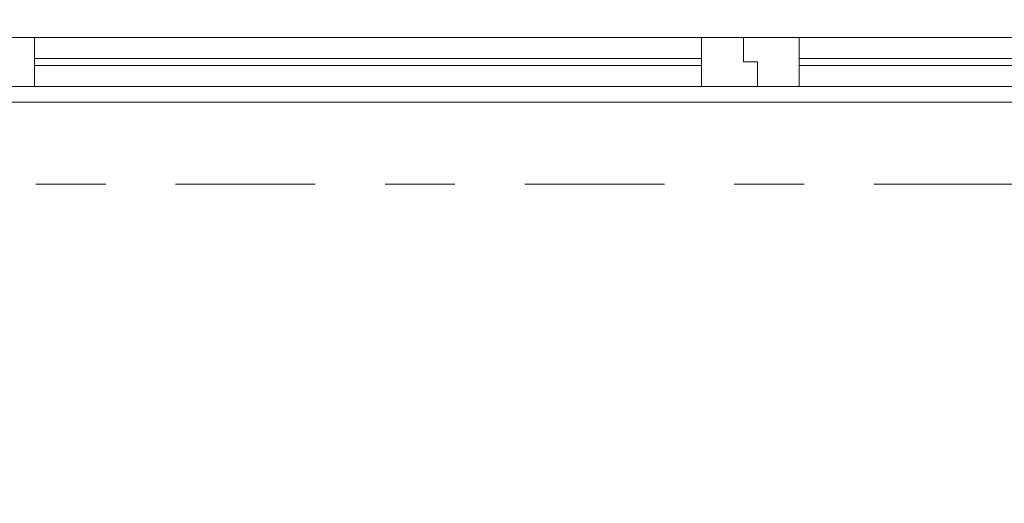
# Model space of a CAD drawing. Header units: metres. Extents: x -167 to 233, y -155 to 122.
# Tile 195 of 215: x 55.301 to 56.711, y 43.133 to 43.825. Entities that reach past the tile are written whole.
import ezdxf
from ezdxf.enums import TextEntityAlignment as Align

# ---------------------------------------------------------------- set-up
doc = ezdxf.new("R2010")
doc.units = ezdxf.units.M
doc.header["$MEASUREMENT"] = 0
doc.linetypes.add('Raster', pattern=[0.4, 0.2, -0.1, 0, -0.1])
for name, color, linetype in [('10 Wand außen', 7, 'Continuous'), ('90 Achsraster', 7, 'Continuous'), ('94 Genehmigungsplanung Bemaßung', 7, 'Continuous')]:
    doc.layers.add(name, color=color, linetype=linetype)
doc.styles.add('ERSTELLTER_STIL_1', font='arial.ttf')
doc.styles.add('ERSTELLTER_STIL_2', font='arial.ttf')
doc.dimstyles.new('ERSTELLTER_STIL__2', dxfattribs={"dimtxt": 0.25, "dimasz": 0.19, "dimexe": 0.18, "dimexo": 0.1, "dimgap": 0, "dimtad": 1, "dimzin": 0, "dimdsep": 46, "dimtxsty": 'ERSTELLTER_STIL_1', "dimblk": 'ARROWHEAD_6', "dimblk1": 'ARROWHEAD_6', "dimblk2": 'ARROWHEAD_6', "dimcen": 0.09, "dimclrd": 7, "dimclre": 7, "dimclrt": 7, "dimazin": 0, "dimtfac": 1, "dimtdec": 4, "dimtmove": 0, "dimatfit": 3, "dimfxl": 1, "dimtolj": 1, "dimtzin": 0, "dimarcsym": 0})

# ---------------------------------------------------------------- blocks, each defined once
blk = doc.blocks.new('4-Flügelfenster 27_3')
at = {"layer": '10 Wand außen', "color": 7, "linetype": 'Continuous', "lineweight": 13}
blk.add_line((-2.2375, 0.0625), (2.2375, 0.0625), dxfattribs=at)
at = {"layer": '10 Wand außen', "color": 7, "linetype": 'Continuous', "lineweight": 18}
for p, q in [((-2.11, 0.04), (-1.165, 0.04)), ((-1.165, -0.03), (-1.165, 0.04)), ((-1.165, 0.04), (-1.105, 0.04)), ((-1.105, 0.04), (-1.105, 0.005)), ((-1.105, 0.005), (-1.105, 0.04)), ((-1.105, 0.04), (-1.025, 0.04)), ((-1.025, 0.04), (-0.07, 0.04)), ((-1.025, 0.04), (-1.025, -0.03)), ((-0.07, -0.03), (-0.07, 0.04)), ((-0.07, 0.04), (0.01, 0.04)), ((-2.11, 0.01), (-1.165, 0.01)), ((-1.105, 0.005), (-1.085, 0.005)), ((-1.085, 0.005), (-1.105, 0.005)), ((-1.085, 0.005), (-1.085, -0.03)), ((-1.085, -0.03), (-1.085, 0.005)), ((-1.025, 0.01), (-0.07, 0.01)), ((-1.165, 0), (-2.11, 0)), ((-0.07, 0), (-1.025, 0)), ((-1.165, -0.03), (-2.11, -0.03)), ((-1.085, -0.03), (-1.165, -0.03)), ((-1.025, -0.03), (-1.085, -0.03)), ((-0.07, -0.03), (-1.025, -0.03)), ((-0.01, -0.03), (-0.07, -0.03))]:
    blk.add_line(p, q, dxfattribs=at)
blk = doc.blocks.new('Standard-Rastermarker_139')
at = {"layer": '90 Achsraster', "color": 14, "linetype": 'Raster', "lineweight": 18, "true_color": 0xa80000}
blk.add_line((1, 0), (45.4427, 0), dxfattribs=at)
at = {"layer": '90 Achsraster', "color": 14, "lineweight": 18, "true_color": 0xa80000, "style": 'ERSTELLTER_STIL_2'}
for tag, p in [('AC_MarkerText_1_0', (-0.35, 0.15)), ('AC_MarkerText_1_1', (46.7927, 0.15))]:
    blk.add_attdef(tag, text='', height=0.3, dxfattribs=at).set_placement(p, align=Align.TOP_CENTER)
blk = doc.blocks.new('*D249', base_point=(27236.1321, 33357.279))
at = {"layer": '94 Genehmigungsplanung Bemaßung', "color": 7, "linetype": 'Continuous', "lineweight": 13}
for p, q in [((54.7864, 43.7397), (54.5864, 43.9397)), ((54.8739, 43.8397), (54.4989, 43.8397)), ((54.6864, 28.1797), (54.6864, 43.8397)), ((54.5864, 28.2797), (54.7864, 28.0797)), ((54.8739, 28.1797), (54.4989, 28.1797)), ((54.6864, 28.0297), (54.6864, 28.1797))]:
    blk.add_line(p, q, dxfattribs=at)
at = {"layer": '94 Genehmigungsplanung Bemaßung', "color": 7, "lineweight": 13, "char_height": 0.25, "attachment_point": 7, "rotation": 90, "style": 'ERSTELLTER_STIL_1'}
for s, insert in [('\\A1;{\\pql;\\fArial|b0|i0|c0|p0;\\W1.000000;16}', (54.6364, 43.3583)), ('\\A1;{\\pql;\\fArial|b0|i0|c0|p0;\\W1.000000;15,66}', (54.6364, 35.39))]:
    blk.add_mtext(s, dxfattribs=dict(at, insert=insert))
blk = doc.blocks.new('ARROWHEAD_6')
at = {"color": 0, "linetype": 'Continuous', "lineweight": 0}
for p, q in [((-0.5, -0.5), (0.5, 0.5)), ((0, 0), (-1, 0))]:
    blk.add_line(p, q, dxfattribs=at)
blk = doc.blocks.new('*D250', base_point=(27236.1321, 33357.279))
at = {"layer": '94 Genehmigungsplanung Bemaßung', "color": 7, "linetype": 'Continuous', "lineweight": 13}
for p, q in [((54.6864, 43.9997), (54.6864, 44.1497)), ((54.5864, 44.0997), (54.7864, 43.8997)), ((54.8739, 43.9997), (54.4989, 43.9997)), ((54.6864, 43.8397), (54.6864, 43.9997)), ((54.7864, 43.7397), (54.5864, 43.9397)), ((54.8739, 43.8397), (54.4989, 43.8397))]:
    blk.add_line(p, q, dxfattribs=at)

msp = doc.modelspace()

# ---------------------------------------------------------------- block references
at = {"layer": '10 Wand außen', "color": 7, "linetype": 'Continuous', "lineweight": 18, "rotation": 180}
msp.add_blockref('4-Flügelfenster 27_3', (55.2525, 43.7697), dxfattribs=at)
at = {"layer": '90 Achsraster', "color": 7, "linetype": 'Continuous', "lineweight": 18}
msp.add_blockref('Standard-Rastermarker_139', (13.5244, 43.5897), dxfattribs=at)

# ---------------------------------------------------------------- dimensions: what is measured, and where the dimension line sits
at = {"layer": '94 Genehmigungsplanung Bemaßung', "color": 7, "linetype": 'Continuous', "lineweight": 13}
for base, p1, p2, picture, middle in [((54.6864, 43.9997), (57.5025, 43.8397), (58.1625, 43.9997), '*D250', (54.5114, 43.5486)), ((54.6864, 43.8397), (58.1625, 28.1797), (57.5025, 43.8397), '*D249', (54.5114, 35.8088))]:
    dim = msp.add_linear_dim(base=base, p1=p1, p2=p2, angle=90, dimstyle='ERSTELLTER_STIL__2', dxfattribs=at)
    dim.commit()
    dim.dimension.update_dxf_attribs({"geometry": picture, "text_midpoint": middle, "dimtype": 160, "text_rotation": 90})

doc.saveas('drawing.dxf')
